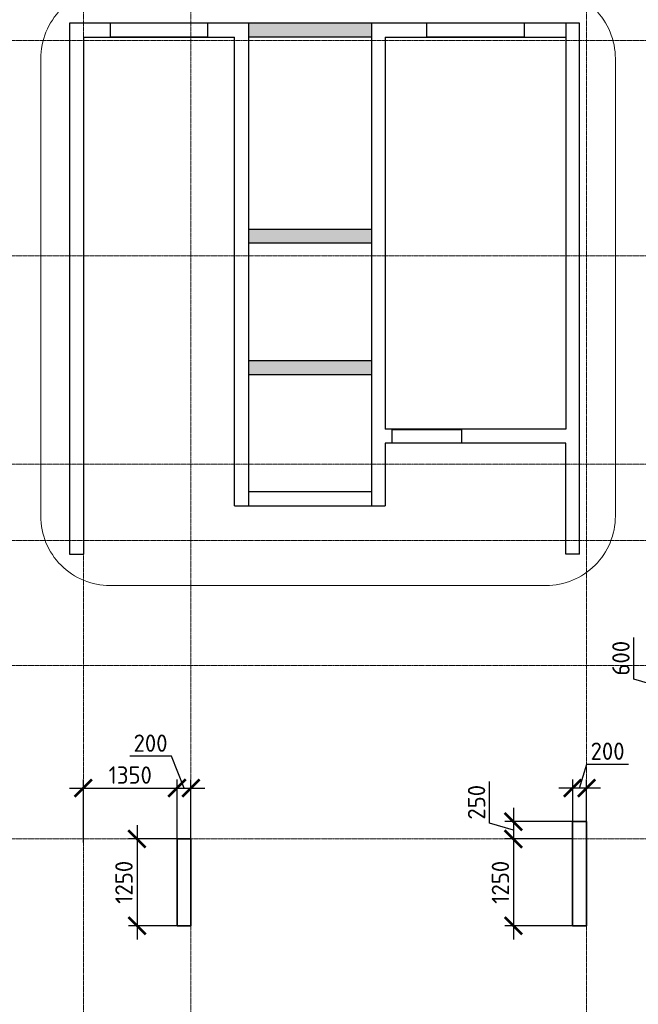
# Model space of a CAD drawing. Header units: millimetres. Extents: x 369815 to 1481759, y -423071 to -27917.
# Tile 10 of 256: x 463375 to 472288, y -376311 to -362128. Entities that reach past the tile are written whole.
import ezdxf

# ---------------------------------------------------------------- set-up
doc = ezdxf.new("R2010")
doc.units = ezdxf.units.MM
doc.linetypes.add('______5', pattern=[1100, 800, -100, 100, -100])
doc.linetypes.add('осевая', pattern=[50.8, 31.75, -6.35, 6.35, -6.35])
doc.layers.add('Колонна_ бетон', color=7, linetype='Continuous', lineweight=50, true_color=0xb4b496)
for name, color, linetype, lineweight in [('Оси', 40, '______5', 18), ('размер', 1, 'Continuous', 25), ('РАЗМЕРЫ', 1, 'Continuous', 9), ('СТЕНЫ', 3, 'Continuous', 30)]:
    doc.layers.add(name, color=color, linetype=linetype, lineweight=lineweight)
doc.styles.add('GOST-2.304_Type-B', font='GOST_Common.ttf')
doc.dimstyles.new('СПДС', dxfattribs={"dimscale": 100, "dimtxt": 2.5, "dimasz": 2.5, "dimexe": 1.25, "dimexo": 0, "dimtad": 1, "dimdec": 0, "dimtxsty": 'GOST-2.304_Type-B', "dimblk": 'ARCHTICK', "dimcen": 2.5, "dimdle": 2, "dimadec": 0, "dimazin": 2, "dimtfac": 0.75, "dimtdec": 0, "dimtmove": 1, "dimatfit": 3, "dimfxl": 1, "dimtolj": 1, "dimarcsym": 1})

# ---------------------------------------------------------------- blocks, each defined once
blk = doc.blocks.new('оси2')
at = {"layer": 'Оси', "color": 16, "linetype": 'осевая', "lineweight": 0, "ltscale": 0.5, "transparency": 33554687}
for p, q in [((1003495.5, 5465.4), (1003495.5, -20739.3)), ((1005045.5, 5465.4), (1005045.5, -20739.3)), ((1010745.5, 5465.4), (1010745.5, -20739.3)), ((979200, 1707.1), (1032582.1, 1707.1)), ((979200, -1392.9), (1032582.1, -1392.9)), ((979200, -4392.9), (1032582.1, -4392.9)), ((979200, -5492.9), (1032582.1, -5492.9)), ((979200, -7292.9), (1032582.1, -7292.9)), ((979200, -9792.9), (1032582.1, -9792.9))]:
    blk.add_line(p, q, dxfattribs=at)
blk = doc.blocks.new('_ArchTick')
at = {"color": 0, "linetype": 'ByBlock', "const_width": 0.15}
blk.add_lwpolyline([(-0.5, -0.5), (0.5, 0.5)], dxfattribs=at)
blk = doc.blocks.new('*D1720')
at = {"layer": 'DEFPOINTS', "color": 0, "transparency": 16777216}
for p in [(465642, -373196), (464292, -373979), (465642, -373979, -360)]:
    blk.add_point(p, dxfattribs=at)
at = {"layer": 'РАЗМЕРЫ', "color": 0, "lineweight": -2, "transparency": 16777216}
for p, q in [((464292, -373979), (464292, -373071)), ((465642, -373979), (465642, -373071)), ((464092, -373196), (465842, -373196))]:
    blk.add_line(p, q, dxfattribs=at)
at = {"layer": 'РАЗМЕРЫ', "color": 0, "lineweight": -2, "transparency": 16777216, "xscale": 250, "yscale": 250, "zscale": 250, "rotation": 180}
blk.add_blockref('_ArchTick', (464292, -373196), dxfattribs=at)
at = {"layer": 'РАЗМЕРЫ', "color": 0, "lineweight": -2, "transparency": 16777216, "xscale": 250, "yscale": 250, "zscale": 250}
blk.add_blockref('_ArchTick', (465642, -373196), dxfattribs=at)
at = {"layer": 'РАЗМЕРЫ', "color": 0, "transparency": 16777216, "insert": (464967, -373009), "char_height": 250, "attachment_point": 5, "style": 'GOST-2.304_Type-B'}
blk.add_mtext('\\A1;1350', dxfattribs=at)
blk = doc.blocks.new('*D1721')
at = {"layer": 'DEFPOINTS', "color": 0, "transparency": 16777216}
for p in [(465642, -373929), (465065, -375179), (465642, -375179)]:
    blk.add_point(p, dxfattribs=at)
at = {"layer": 'РАЗМЕРЫ', "color": 0, "lineweight": -2, "transparency": 16777216}
for p, q in [((465065, -373729), (465065, -375379)), ((465642, -373929), (464940, -373929)), ((465642, -375179), (464940, -375179))]:
    blk.add_line(p, q, dxfattribs=at)
at = {"layer": 'РАЗМЕРЫ', "color": 0, "lineweight": -2, "transparency": 16777216, "xscale": 250, "yscale": 250, "zscale": 250}
for p, rotation in [((465065, -373929), 90), ((465065, -375179), 270)]:
    blk.add_blockref('_ArchTick', p, dxfattribs=dict(at, rotation=rotation))
at = {"layer": 'РАЗМЕРЫ', "color": 0, "transparency": 16777216, "insert": (464877, -374554), "char_height": 250, "attachment_point": 5, "rotation": 90, "style": 'GOST-2.304_Type-B'}
blk.add_mtext('\\A1;1250', dxfattribs=at)
blk = doc.blocks.new('*D1722')
at = {"layer": 'DEFPOINTS', "color": 0, "transparency": 16777216}
for p in [(465842, -373196), (465642, -373768), (465842, -373979)]:
    blk.add_point(p, dxfattribs=at)
at = {"layer": 'РАЗМЕРЫ', "color": 0, "lineweight": -2, "transparency": 16777216}
for p, q in [((465560, -372737), (464960, -372737)), ((465742, -373196), (465560, -372737)), ((465642, -373768), (465642, -373071)), ((465842, -373979), (465842, -373071)), ((465442, -373196), (466042, -373196))]:
    blk.add_line(p, q, dxfattribs=at)
at = {"layer": 'РАЗМЕРЫ', "color": 0, "lineweight": -2, "transparency": 16777216, "xscale": 250, "yscale": 250, "zscale": 250, "rotation": 180}
blk.add_blockref('_ArchTick', (465642, -373196), dxfattribs=at)
at = {"layer": 'РАЗМЕРЫ', "color": 0, "lineweight": -2, "transparency": 16777216, "xscale": 250, "yscale": 250, "zscale": 250}
blk.add_blockref('_ArchTick', (465842, -373196), dxfattribs=at)
at = {"layer": 'РАЗМЕРЫ', "color": 0, "transparency": 16777216, "insert": (465260, -372549), "char_height": 250, "attachment_point": 5, "style": 'GOST-2.304_Type-B'}
blk.add_mtext('\\A1;200', dxfattribs=at)
blk = doc.blocks.new('*D1723')
at = {"layer": 'DEFPOINTS', "color": 0, "transparency": 16777216}
for p in [(471342, -373196), (471342, -373979, -360), (471542, -373979, -360)]:
    blk.add_point(p, dxfattribs=at)
at = {"layer": 'РАЗМЕРЫ', "color": 0, "lineweight": -2, "transparency": 16777216}
for p, q in [((471442, -373196), (471545, -372852)), ((471545, -372852), (472145, -372852)), ((471342, -373979), (471342, -373071)), ((471542, -373979), (471542, -373071)), ((471742, -373196), (471142, -373196))]:
    blk.add_line(p, q, dxfattribs=at)
at = {"layer": 'РАЗМЕРЫ', "color": 0, "lineweight": -2, "transparency": 16777216, "xscale": 250, "yscale": 250, "zscale": 250, "rotation": 180}
blk.add_blockref('_ArchTick', (471342, -373196), dxfattribs=at)
at = {"layer": 'РАЗМЕРЫ', "color": 0, "lineweight": -2, "transparency": 16777216, "xscale": 250, "yscale": 250, "zscale": 250}
blk.add_blockref('_ArchTick', (471542, -373196), dxfattribs=at)
at = {"layer": 'РАЗМЕРЫ', "color": 0, "transparency": 16777216, "insert": (471845, -372665), "char_height": 250, "attachment_point": 5, "style": 'GOST-2.304_Type-B'}
blk.add_mtext('\\A1;200', dxfattribs=at)
blk = doc.blocks.new('*D1724')
at = {"layer": 'DEFPOINTS', "color": 0, "transparency": 16777216}
for p in [(471342, -373679, -200), (470488, -373929), (471342, -373929)]:
    blk.add_point(p, dxfattribs=at)
at = {"layer": 'РАЗМЕРЫ', "color": 0, "lineweight": -2, "transparency": 16777216}
for p, q in [((470144, -373701), (470144, -373101)), ((470488, -373479), (470488, -374129)), ((470488, -373804), (470144, -373701)), ((471342, -373679), (470363, -373679)), ((471342, -373929), (470363, -373929))]:
    blk.add_line(p, q, dxfattribs=at)
at = {"layer": 'РАЗМЕРЫ', "color": 0, "lineweight": -2, "transparency": 16777216, "xscale": 250, "yscale": 250, "zscale": 250}
for p, rotation in [((470488, -373679), 90), ((470488, -373929), 270)]:
    blk.add_blockref('_ArchTick', p, dxfattribs=dict(at, rotation=rotation))
at = {"layer": 'РАЗМЕРЫ', "color": 0, "transparency": 16777216, "insert": (469957, -373401), "char_height": 250, "attachment_point": 5, "rotation": 90, "style": 'GOST-2.304_Type-B'}
blk.add_mtext('\\A1;250', dxfattribs=at)
blk = doc.blocks.new('*D1725')
at = {"layer": 'DEFPOINTS', "color": 0, "transparency": 16777216}
for p in [(471342, -373929), (470488, -375179), (471342, -375179, -200)]:
    blk.add_point(p, dxfattribs=at)
at = {"layer": 'РАЗМЕРЫ', "color": 0, "lineweight": -2, "transparency": 16777216}
for p, q in [((470488, -373729), (470488, -375379)), ((471342, -373929), (470363, -373929)), ((471342, -375179), (470363, -375179))]:
    blk.add_line(p, q, dxfattribs=at)
at = {"layer": 'РАЗМЕРЫ', "color": 0, "lineweight": -2, "transparency": 16777216, "xscale": 250, "yscale": 250, "zscale": 250}
for p, rotation in [((470488, -373929), 90), ((470488, -375179), 270)]:
    blk.add_blockref('_ArchTick', p, dxfattribs=dict(at, rotation=rotation))
at = {"layer": 'РАЗМЕРЫ', "color": 0, "transparency": 16777216, "insert": (470301, -374554), "char_height": 250, "attachment_point": 5, "rotation": 90, "style": 'GOST-2.304_Type-B'}
blk.add_mtext('\\A1;1250', dxfattribs=at)
blk = doc.blocks.new('*D1782')
at = {"layer": 'DEFPOINTS', "color": 0, "transparency": 16777216}
for p in [(473082, -371429, -560), (472569, -372029), (473124, -372029, -200)]:
    blk.add_point(p, dxfattribs=at)
at = {"layer": 'РАЗМЕРЫ', "color": 0, "lineweight": -2, "transparency": 16777216}
for p, q in [((472225, -371626), (472225, -371026)), ((472569, -371229), (472569, -372229)), ((473082, -371429), (472444, -371429)), ((472569, -371729), (472225, -371626)), ((473124, -372029), (472444, -372029))]:
    blk.add_line(p, q, dxfattribs=at)
at = {"layer": 'РАЗМЕРЫ', "color": 0, "lineweight": -2, "transparency": 16777216, "xscale": 250, "yscale": 250, "zscale": 250}
for p, rotation in [((472569, -371429), 90), ((472569, -372029), 270)]:
    blk.add_blockref('_ArchTick', p, dxfattribs=dict(at, rotation=rotation))
at = {"layer": 'РАЗМЕРЫ', "color": 0, "transparency": 16777216, "insert": (472037, -371326), "char_height": 250, "attachment_point": 5, "rotation": 90, "style": 'GOST-2.304_Type-B'}
blk.add_mtext('\\A1;600', dxfattribs=at)

msp = doc.modelspace()

# ---------------------------------------------------------------- hatches: boundary and pattern name
at = {"layer": 'размер', "transparency": 33554648}
h = msp.add_hatch(dxfattribs=at)
h.set_pattern_fill('ANGLE', color=1)
h.set_pattern_definition([(0, (292.7546, -335680.379), (0, 6.985), [5.08, -1.905]), (90, (292.7546, -335680.379), (-6.985, 4e-16), [5.08, -1.905])])
h.paths.add_polyline_path([(468441.9, -362177.8), (467865.8, -362177.8, 0.0636254), (467823.8, -362377.8), (468441.9, -362377.8)])
h.paths.add_polyline_path([(467865.8, -362177.8), (467370.4, -362177.8, -0.0586788), (467392.4, -362365.1, -0.0039429), (467392.3, -362377.8), (467823.8, -362377.8, -0.0636254)])
h.paths.add_polyline_path([(467370.4, -362177.8), (466672, -362177.8), (466672, -362377.8), (467392.3, -362377.8, 0.0039429), (467392.4, -362365.1, 0.0586788)])
h = msp.add_hatch(dxfattribs=at)
h.set_pattern_fill('ANGLE', color=1)
h.set_pattern_definition([(0, (292.7546, -335680.225), (0, 6.985), [5.08, -1.905]), (90, (292.7546, -335680.225), (-6.985, 4e-16), [5.08, -1.905])])
h.paths.add_polyline_path([(468090, -365147.7), (466997.3, -365147.7, -0.0730536), (467015.9, -365274, -0.0420999), (467009.7, -365347.7), (468086.3, -365347.7, -0.0527689), (468076.6, -365255.7, -0.0621567)])
h.paths.add_polyline_path([(468441.9, -365147.7), (468090, -365147.7, 0.0621567), (468076.6, -365255.7, 0.0527689), (468086.3, -365347.7), (468441.9, -365347.7)])
h.paths.add_polyline_path([(466997.3, -365147.7), (466672, -365147.7), (466672, -365347.7), (467009.7, -365347.7, 0.0420999), (467015.9, -365274, 0.0730536)])
h = msp.add_hatch(dxfattribs=at)
h.set_pattern_fill('ANGLE', color=1)
h.set_pattern_definition([(0, (292.7546, -335681.246), (0, 6.985), [5.08, -1.905]), (90, (292.7546, -335681.246), (-6.985, 4e-16), [5.08, -1.905])])
h.paths.add_polyline_path([(468441.9, -367038.7), (468089.3, -367038.7, 0.0317132), (468085.8, -367094.3, 0.0839048), (468110.2, -367238.7), (468441.9, -367238.7)])
h.paths.add_polyline_path([(468085.8, -367094.3, -0.0317132), (468089.3, -367038.7), (467059.6, -367038.7, -0.0719225), (467077.6, -367163.2, -0.0431961), (467071.1, -367238.7), (468110.2, -367238.7, -0.0839048)])
h.paths.add_polyline_path([(467059.6, -367038.7), (466672, -367038.7), (466672, -367238.7), (467071.1, -367238.7, 0.0431961), (467077.6, -367163.2, 0.0719225)])

# ---------------------------------------------------------------- linework, layer by layer
at = {"layer": 'Колонна_ бетон', "color": 180, "linetype": 'Continuous', "lineweight": 35, "transparency": 33554687}
for p, q in [((471541.9, -373678.9, -200), (471341.9, -373678.9, -200)), ((471341.9, -375178.9, -200), (471341.9, -373678.9, -200)), ((471541.9, -373678.9, -200), (471541.9, -375178.9, -200)), ((465841.9, -373928.9, -200), (465641.9, -373928.9, -200)), ((465641.9, -373928.9, -200), (465641.9, -375178.9, -200)), ((465841.9, -373928.9, -200), (465841.9, -375178.9, -200)), ((465641.9, -375178.9, -200), (465841.9, -375178.9, -200)), ((471541.9, -375178.9, -200), (471341.9, -375178.9, -200))]:
    msp.add_line(p, q, dxfattribs=at)
at = {"layer": 'РАЗМЕРЫ', "color": 1}
msp.add_lwpolyline([(464677.3, -361688.8), (470957.3, -361688.8, -0.4142136), (471957.3, -362688.8), (471957.3, -369279.2, -0.4142136), (470957.3, -370279.2), (464677.3, -370279.2, -0.4142136), (463677.3, -369279.2), (463677.3, -362688.8, -0.4142136)], format="xyb", close=True, dxfattribs=at)
at = {"layer": 'СТЕНЫ', "linetype": 'Continuous', "transparency": 33554687}
for p, q in [((466671.9, -362178.9, 360), (466671.9, -369128.9, 360)), ((468441.9, -362178.9, 360), (468441.9, -369128.9, 360)), ((471241.9, -362178.9, 360), (471241.9, -368028.9, 360)), ((464091.9, -362428.9, 360), (464091.9, -369828.9, 360)), ((464291.9, -362378.9, 360), (464291.9, -369828.9, 360)), ((464291.9, -362378.9, 360), (466471.9, -362378.9, 360)), ((466471.9, -369128.9, 360), (466471.9, -362378.9, 360)), ((468441.9, -362378.9, 360), (466671.9, -362378.9, 360)), ((468641.9, -362378.9, 360), (471241.9, -362378.9, 360)), ((468641.9, -362378.9, 360), (468641.9, -368028.9, 360)), ((471441.9, -369828.9, 360), (471441.9, -362428.9, 360)), ((468441.9, -365148.9, 360), (466671.9, -365148.9, 360)), ((468441.9, -365348.9, 360), (466671.9, -365348.9, 360)), ((466671.9, -367038.9, 360), (468441.9, -367038.9, 360)), ((466671.9, -367238.9, 360), (468441.9, -367238.9, 360)), ((471241.9, -368028.9, 360), (468641.9, -368028.9, 360)), ((471241.9, -368228.9, 360), (468641.9, -368228.9, 360)), ((468641.9, -368228.9, 360), (468641.9, -369128.9, 360)), ((471241.9, -369828.9, 360), (471241.9, -368228.9, 360)), ((468441.9, -368928.9, 360), (466671.9, -368928.9, 360)), ((466471.9, -369128.9, 360), (468641.9, -369128.9, 360)), ((464091.9, -369828.9, 360), (464291.9, -369828.9, 360)), ((471441.9, -369828.9, 360), (471241.9, -369828.9, 360))]:
    msp.add_line(p, q, dxfattribs=at)
at = {"layer": 'СТЕНЫ', "linetype": 'Continuous', "transparency": 33554687, "elevation": 360}
msp.add_lwpolyline([(471441.9, -362428.9), (471442, -362178.9), (464092, -362178.9), (464092, -362428.9)], dxfattribs=at)
at = {"layer": 'СТЕНЫ', "linetype": 'Continuous', "transparency": 33554687}
for points in [[(464682, -362175.9), (466081.8, -362175.9), (466081.8, -362378.9), (464682, -362378.9)], [(464682, -362175.9), (466081.8, -362175.9), (466081.8, -362378.9), (464682, -362378.9)], [(469242.3, -362175.9), (470642, -362175.9), (470642, -362378.9), (469242.3, -362378.9)], [(469242.3, -362175.9), (470642, -362175.9), (470642, -362378.9), (469242.3, -362378.9)]]:
    msp.add_lwpolyline(points, close=True, dxfattribs=at)
at = {"layer": 'СТЕНЫ', "linetype": 'Continuous', "transparency": 33554687, "elevation": 360}
msp.add_lwpolyline([(468741.9, -368030.7), (469741.9, -368030.7), (469741.9, -368228.9), (468741.9, -368228.9)], close=True, dxfattribs=at)

# ---------------------------------------------------------------- block references
at = {"layer": 'РАЗМЕРЫ'}
msp.add_blockref('оси2', (-539203.5, -364136, -560), dxfattribs=at)

# ---------------------------------------------------------------- dimensions: what is measured, and where the dimension line sits
at = {"layer": 'РАЗМЕРЫ', "color": 146, "true_color": 0x006272}
for base, p1, p2, picture, middle in [((472568.6, -372028.9), (473082.1, -371428.9, -560), (473124, -372028.9, -200), '*D1782', (472037.4, -371563.2)), ((470488.1, -373928.9), (471342, -373678.9, -200), (471342, -373928.9), '*D1724', (469956.9, -373638.2)), ((465064.6, -375178.9, -560), (465642, -373928.9, -560), (465642, -375178.9, -560), '*D1721', (464877.1, -374553.9, -560)), ((470488.1, -375178.9), (471342, -373928.9), (471342, -375178.9, -200), '*D1725', (470300.6, -374553.9))]:
    dim = msp.add_linear_dim(base=base, p1=p1, p2=p2, angle=90, dimstyle='СПДС', override={"dimtofl": 0}, dxfattribs=at)
    dim.commit()
    dim.dimension.update_dxf_attribs({"geometry": picture, "text_midpoint": middle})
dim = msp.add_linear_dim(base=(465842, -373196), p1=(465642, -373768), p2=(465842, -373978.9), dimstyle='СПДС', override={"dimtofl": 0}, dxfattribs=at)
dim.commit()
dim.dimension.update_dxf_attribs({"geometry": '*D1722', "text_midpoint": (465497.1, -372736.5), "dimtype": 160})
for base, p1, p2, picture, middle in [((471342, -373196), (471542, -373978.9, -360), (471342, -373978.9, -360), '*D1723', (471607.7, -372664.8)), ((465642, -373196), (464291.9, -373978.9), (465642, -373978.9, -360), '*D1720', (464967, -373008.5))]:
    dim = msp.add_linear_dim(base=base, p1=p1, p2=p2, dimstyle='СПДС', override={"dimtofl": 0}, dxfattribs=at)
    dim.commit()
    dim.dimension.update_dxf_attribs({"geometry": picture, "text_midpoint": middle})

doc.saveas('drawing.dxf')
